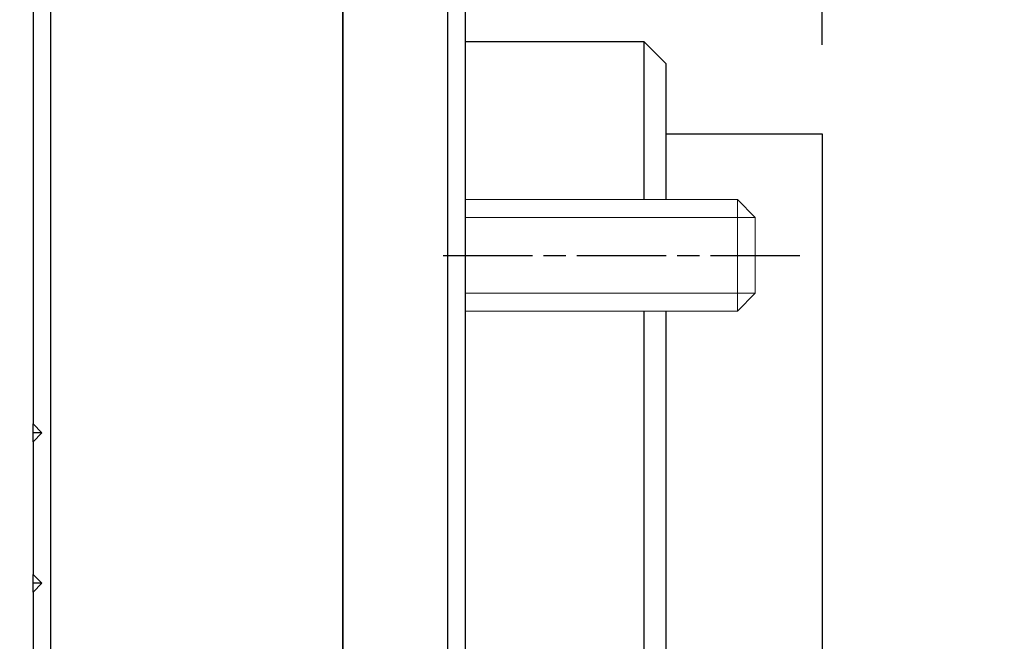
# Model space of a CAD drawing. Extents: x 0 to 283, y 0 to 196.
# Tile 11 of 30: x 125 to 147, y 120 to 134. Entities that reach past the tile are written whole.
import ezdxf

# ---------------------------------------------------------------- set-up
doc = ezdxf.new("R2010")
doc.units = 0
doc.linetypes.add('CENTER', pattern=[12, 8, -1, 2, -1])
doc.layers.get('DEFPOINTS').update_dxf_attribs({"linetype": 'CONTINUOUS'})
for name, color, linetype in [('CTR', 7, 'CENTER'), ('DIM', 7, 'CONTINUOUS'), ('VISIBLE', 255, 'CONTINUOUS')]:
    doc.layers.add(name, color=color, linetype=linetype)
doc.layers.add('OL2', color=7, linetype='CONTINUOUS', lineweight=13)
doc.styles.add('SANSSERIF', font='sanss___.ttf')
doc.dimstyles.new('ISO-25$0', dxfattribs={"dimtxt": 2.5, "dimasz": 2.5, "dimexe": 1.25, "dimexo": 1, "dimgap": 0.6, "dimtad": 1, "dimdec": 1, "dimzin": 9, "dimdsep": 46, "dimtxsty": 'SANSSERIF', "dimcen": 0.75, "dimadec": 1, "dimazin": 0, "dimtfac": 1, "dimtdec": 1, "dimtmove": 0, "dimatfit": 3, "dimfxl": 1, "dimarcsym": 0})

# ---------------------------------------------------------------- blocks, each defined once
blk = doc.blocks.new('*D24')
at = {"layer": 'DEFPOINTS', "color": 0, "transparency": 16777216}
for p in [(139.055, 164.082), (134.555, 144.313), (139.055, 132.663)]:
    blk.add_point(p, dxfattribs=at)
at = {"layer": 'DIM', "color": 0, "lineweight": -2, "transparency": 16777216}
for p, q in [((134.555, 146.313), (134.555, 166.582)), ((139.055, 134.663), (139.055, 166.582)), ((129.555, 164.082), (124.555, 164.082)), ((134.555, 164.082), (139.055, 164.082)), ((144.055, 164.082), (163.472, 164.082))]:
    blk.add_line(p, q, dxfattribs=at)
at = {"layer": 'DIM', "color": 0, "transparency": 16777216}
for points in [[(129.555, 164.915), (129.555, 163.248), (134.555, 164.082)], [(144.055, 164.915), (144.055, 163.248), (139.055, 164.082)]]:
    blk.add_solid(points, dxfattribs=at)
at = {"layer": 'DIM', "color": 0, "transparency": 16777216, "insert": (160.657, 167.857), "char_height": 5, "attachment_point": 5, "style": 'SANSSERIF'}
blk.add_mtext('9', dxfattribs=at)
blk = doc.blocks.new('*D22')
at = {"layer": 'DEFPOINTS', "color": 0, "transparency": 16777216}
for p in [(134.555, 154.213), (134.555, 154.181), (142.555, 131.088)]:
    blk.add_point(p, dxfattribs=at)
at = {"layer": 'DIM', "color": 0, "lineweight": -2, "transparency": 16777216}
for p, q in [((142.555, 133.088), (142.555, 156.681)), ((129.555, 154.181), (124.555, 154.181)), ((134.555, 154.181), (142.555, 154.181)), ((147.555, 154.181), (169.425, 154.181)), ((134.555, 152.213), (134.555, 151.681))]:
    blk.add_line(p, q, dxfattribs=at)
at = {"layer": 'DIM', "color": 0, "transparency": 16777216}
for points in [[(129.555, 155.015), (129.555, 153.348), (134.555, 154.181)], [(147.555, 155.015), (147.555, 153.348), (142.555, 154.181)]]:
    blk.add_solid(points, dxfattribs=at)
at = {"layer": 'DIM', "color": 0, "transparency": 16777216, "insert": (164.909, 157.96), "char_height": 5, "attachment_point": 5, "style": 'SANSSERIF'}
blk.add_mtext('16', dxfattribs=at)

msp = doc.modelspace()

# ---------------------------------------------------------------- linework, layer by layer
at = {"layer": 'CTR', "ltscale": 0.25}
msp.add_line((134.0551, 128.3631), (142.0551, 128.3631), dxfattribs=at)
at = {"layer": 'OL2'}
for p, q in [((140.6551, 127.1131), (140.6551, 129.6131)), ((141.0551, 129.2131), (134.5551, 129.2131)), ((134.5551, 127.5131), (141.0551, 127.5131))]:
    msp.add_line(p, q, dxfattribs=at)
msp.add_lwpolyline([(134.5551, 127.1131), (140.6551, 127.1131), (141.0551, 127.5131), (141.0551, 129.2131), (140.6551, 129.6131), (134.5551, 129.6131)], dxfattribs=at)
at = {"layer": 'VISIBLE'}
for p, q in [((124.8551, 136.0935), (124.8551, 124.5831)), ((125.2551, 97.1381), (125.2551, 136.0935)), ((131.8051, 97.1381), (131.8051, 136.0935)), ((131.8051, 136.0935), (131.8051, 97.1381)), ((134.1551, 136.0935), (134.1551, 97.1381)), ((134.5551, 97.1381), (134.5551, 136.0935)), ((134.5551, 133.1631), (138.5551, 133.1631)), ((138.5551, 133.1631), (139.0551, 132.6631)), ((138.5551, 133.1631), (138.5551, 130.6631)), ((139.0551, 130.6631), (139.0551, 132.6631)), ((138.5551, 130.6631), (138.5551, 129.6131)), ((139.0551, 129.6131), (139.0551, 130.6631)), ((138.5551, 127.1131), (138.5551, 118.6381)), ((139.0551, 118.6381), (139.0551, 127.1131)), ((124.8551, 124.3831), (124.8551, 124.5831)), ((124.8551, 124.5831), (125.0551, 124.3831)), ((125.0551, 124.3831), (124.8551, 124.1831)), ((125.0551, 124.3831), (124.8551, 124.3831)), ((124.8551, 124.1831), (124.8551, 124.3831)), ((124.8551, 124.1831), (124.8551, 121.2081)), ((124.8551, 121.2081), (125.0551, 121.0081)), ((124.8551, 121.0081), (124.8551, 121.2081)), ((124.8551, 120.8081), (124.8551, 121.0081)), ((125.0551, 121.0081), (124.8551, 120.8081)), ((125.0551, 121.0081), (124.8551, 121.0081)), ((124.8551, 120.8081), (124.8551, 117.8331))]:
    msp.add_line(p, q, dxfattribs=at)
at = {"layer": 'VISIBLE', "linetype": 'Continuous'}
for p, q in [((139.0551, 131.0881), (142.5551, 131.0881)), ((142.5551, 131.0881), (142.5551, 119.1381))]:
    msp.add_line(p, q, dxfattribs=at)

# ---------------------------------------------------------------- dimensions: what is measured, and where the dimension line sits
at = {"layer": 'DIM'}
for base, p1, p2, picture, middle in [((139.0551, 164.0816), (134.5551, 144.3131), (139.0551, 132.6631), '*D24', (160.6572, 164.0816)), ((134.5551, 154.1812), (142.5551, 131.0881), (134.5551, 154.2131), '*D22', (164.909, 154.1812))]:
    dim = msp.add_linear_dim(base=base, p1=p1, p2=p2, dimstyle='ISO-25$0', override={"dimscale": 2, "dimlfac": 2}, dxfattribs=at)
    dim.commit()
    dim.dimension.update_dxf_attribs({"geometry": picture, "text_midpoint": middle, "dimtype": 160})

doc.saveas('drawing.dxf')
